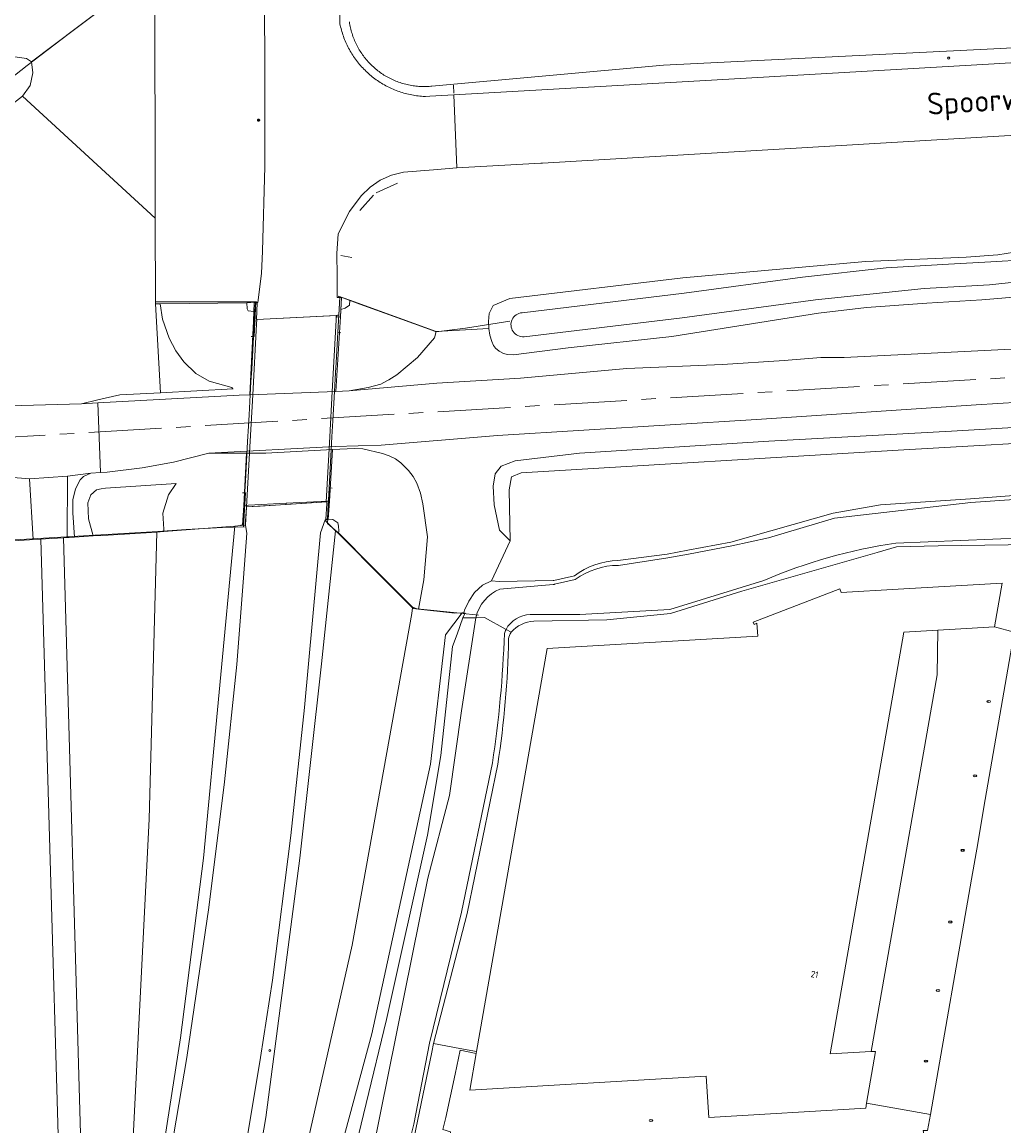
# Model space of a CAD drawing. Header units: metres. Extents: x 92650 to 117222, y 425801 to 461092.
# Tile 52 of 146: x 114826 to 114961, y 426795 to 426947. Entities that reach past the tile are written whole.
import ezdxf
from ezdxf.enums import TextEntityAlignment as Align

# ---------------------------------------------------------------- set-up
doc = ezdxf.new("R2010")
doc.units = ezdxf.units.M
doc.linetypes.add('AM-AS-SO', pattern=[16, 10, -2, 2, -2])
doc.layers.get('0').update_dxf_attribs({"color": 253, "linetype": 'CONTINUOUS', "lineweight": 15})
for name, color, linetype, lineweight in [('B-WE-AM-AS_SPOOR_TREIN-G', 253, 'AM-AS-SO', 15), ('B-WE-GR-GRAS-GV', 253, 'CONTINUOUS', 15), ('B-WE-GR-GROENVOORZIENING-GV', 253, 'CONTINUOUS', 15), ('B-WE-GR-HOUTWAL-GV', 253, 'CONTINUOUS', 15), ('B-WE-GW-TALUD_KRUIN-G', 253, 'CONTINUOUS', 15), ('B-WE-IE-MEUBILAIR-S', 253, 'CONTINUOUS', 15), ('B-WE-IE-TERREINAFSCHEIDING_KUNSTMATIG_HEKWERK-G', 253, 'IE-TERREINAFSCHEIDING_KUNSTMATIG-SO', 15), ('B-WE-IE-TERREINAFSCHEIDING_KUNSTMATIG_MUUR-G', 253, 'IE-TERREINAFSCHEIDING_KUNSTMATIG-SO', 15), ('B-WE-KW-KUNSTWERK-GV', 253, 'CONTINUOUS', 15), ('B-WE-OG-BEBOUWING-GV', 253, 'CONTINUOUS', 15), ('B-WE-OG-BEBOUWING-T18', 253, 'CONTINUOUS', 15), ('B-WE-OG-BEBOUWING_LUIFEL-GV', 253, 'CONTINUOUS', 15), ('B-WE-OG-TERREIN_BEGROEID-GV', 253, 'CONTINUOUS', 15), ('B-WE-OG-TERREIN_ERF-GV', 253, 'CONTINUOUS', 15), ('B-WE-OG-TERREIN_OEVER-GV', 253, 'CONTINUOUS', 15), ('B-WE-OG-TOPOGRAFIE-T18', 7, 'CONTINUOUS', 15), ('B-WE-OG-WATER-GV', 253, 'CONTINUOUS', 15), ('B-WE-OG-WATER_SLOOT-GV', 253, 'CONTINUOUS', 15), ('B-WE-OG-WEG-GV', 253, 'CONTINUOUS', 15), ('B-WE-VH-GESLOTENVERHARDING-GV', 253, 'CONTINUOUS', 15), ('B-WE-VH-GESLOTENVERHARDING_ASFALT-GV', 253, 'CONTINUOUS', 15), ('B-WE-VH-HALFVERHARDING-GV', 253, 'CONTINUOUS', 15)]:
    doc.layers.add(name, color=color, linetype=linetype, lineweight=lineweight)
doc.styles.add('NLCS-ISO', font='NLCS-ISO.ttf')
doc.styles.add('NLCS-ISO-M200-T18', font='NLCS-ISO.ttf', dxfattribs={"height": 0.36})
doc.linetypes.add('IE-TERREINAFSCHEIDING_KUNSTMATIG-SO', pattern='A,4,[82,NLCS.SHX,S=0.75,R=90,X=0,Y=0],4,-2', length=10)

# ---------------------------------------------------------------- blocks, each defined once
blk = doc.blocks.new('SIE-MEUBILAIR_PAAL_VERKEERSBORD-SO')
blk.add_circle((0, 0), 0.75)
at = {"style": 'NLCS-ISO'}
blk.add_text('vb', height=0.75, dxfattribs=at).set_placement((0, 0.07), align=Align.MIDDLE_CENTER)
blk = doc.blocks.new('SIE-MEUBILAIR_PAAL_LICHTMAST-SO')
for points in [[(-0.62, 0), (-1, 0)], [(-0.71, 0.71), (-0.44, 0.44)], [(0, 1), (0, 0.62)], [(0.44, 0.44), (0.71, 0.71)], [(1, 0), (0.62, 0)], [(-0.71, -0.71), (-0.44, -0.44)], [(0, -0.62), (0, -1)], [(0.44, -0.44), (0.71, -0.71)]]:
    blk.add_lwpolyline(points)
blk.add_circle((0, 0), 0.5)
blk = doc.blocks.new('SIE-MEUBILAIR_PUT_KOLK-SO')
blk.add_ellipse((0, 0), major_axis=(1.25, 0), ratio=0.54)
at = {"style": 'NLCS-ISO'}
blk.add_text('klk', height=0.75, dxfattribs=at).set_placement((0.03, 0), align=Align.MIDDLE_CENTER)

msp = doc.modelspace()

# ---------------------------------------------------------------- linework, layer by layer
at = {"layer": 'B-WE-AM-AS_SPOOR_TREIN-G', "transparency": 33554687, "flags": 128}
msp.add_lwpolyline([(116378.649, 426978.553), (116313.265, 426974.979), (116268.79, 426972.94), (116228.66, 426971.41), (116192.667, 426969.929), (116165.48, 426969.18), (116134, 426967.68), (116098.45, 426965.86), (115986.75, 426959.28), (115956.388, 426957.403), (115928.26, 426955.83), (115897.64, 426953.89), (115871.105, 426952.419), (115718.045, 426943.286), (115695.872, 426941.858), (115546.27, 426932.85), (115485.84, 426929.42), (115451.371, 426927.274), (115256.116, 426915.623), (115200.4, 426912.45), (115061.99, 426904.15), (114986.549, 426899.545), (114729.261, 426884.168), (114632.81, 426878.605), (114336.434, 426860.848), (114266.275, 426856.5), (114176.977, 426851.178), (114065.739, 426844.741), (114020.479, 426841.948), (113942.585, 426837.311), (113911.266, 426835.668), (113883.665, 426834.561), (113859.82, 426833.885), (113841.838, 426833.5), (113821.731, 426833.221), (113799.968, 426833.137), (113777.619, 426833.235), (113754.581, 426833.535), (113722.881, 426834.319), (113683.682, 426835.831), (113647.223, 426837.818), (113611.073, 426840.142), (113590.471, 426841.72), (113564.676, 426843.495), (113525.176, 426846.551), (113498.443, 426848.864), (113484.376, 426850.17), (113466.008, 426852.021), (113446.083, 426854.338), (113431.85, 426856.105), (113417.098, 426858.054), (113378.34, 426863.689), (113344.463, 426869.284), (113327.206, 426872.286), (113303.685, 426876.54)], dxfattribs=at)
at = {"layer": 'B-WE-GR-GRAS-GV', "transparency": 33554687, "flags": 128}
for points in [[(114825.025, 426942.101), (114826.638, 426941.867), (114827.334, 426941.393), (114833.639, 426946.148), (114843.675, 426953.716)], [(114869.589, 426953.469), (114869.678, 426946.616), (114869.724, 426946.398), (114869.774, 426946.18), (114869.827, 426945.964), (114869.885, 426945.748), (114869.946, 426945.534), (114870.012, 426945.321), (114870.081, 426945.108), (114870.153, 426944.898), (114870.23, 426944.688), (114870.31, 426944.48), (114870.394, 426944.273), (114870.482, 426944.068), (114870.574, 426943.865), (114870.669, 426943.663), (114870.767, 426943.463), (114870.87, 426943.265), (114870.975, 426943.069), (114871.085, 426942.874), (114871.197, 426942.682), (114871.314, 426942.491), (114871.433, 426942.303), (114871.556, 426942.117), (114871.682, 426941.933), (114871.812, 426941.751), (114871.945, 426941.572), (114872.081, 426941.395), (114872.22, 426941.221), (114872.362, 426941.049), (114872.507, 426940.88), (114872.656, 426940.713), (114872.807, 426940.549), (114872.961, 426940.388), (114873.118, 426940.23), (114873.278, 426940.074), (114873.44, 426939.921), (114873.606, 426939.772), (114873.774, 426939.625), (114873.944, 426939.481), (114874.117, 426939.341), (114874.293, 426939.203), (114874.471, 426939.069), (114874.652, 426938.938), (114874.834, 426938.81), (114875.019, 426938.685), (114875.207, 426938.564), (114875.396, 426938.446), (114875.587, 426938.332), (114875.781, 426938.221), (114875.976, 426938.113), (114876.174, 426938.009), (114876.373, 426937.909), (114876.574, 426937.812), (114876.777, 426937.719), (114876.981, 426937.629), (114877.187, 426937.543), (114877.394, 426937.461), (114877.603, 426937.383), (114877.813, 426937.308), (114878.024, 426937.237), (114878.237, 426937.17), (114878.451, 426937.107), (114878.666, 426937.047), (114878.882, 426936.992), (114879.099, 426936.94), (114879.317, 426936.892), (114879.536, 426936.848), (114879.755, 426936.808), (114879.975, 426936.772), (114880.196, 426936.74), (114880.417, 426936.712), (114880.639, 426936.688), (114880.861, 426936.668), (114881.084, 426936.652), (114881.306, 426936.64), (114881.42, 426936.635), (114882.005, 426936.675), (114885.316, 426936.863), (114919.076, 426938.779), (114958.704, 426941.083), (115000, 426943.536)], [(114870.969, 426946.862), (114871.001, 426946.66), (114871.037, 426946.459), (114871.077, 426946.26), (114871.12, 426946.06), (114871.168, 426945.862), (114871.219, 426945.665), (114871.275, 426945.469), (114871.334, 426945.274), (114871.397, 426945.08), (114871.463, 426944.887), (114871.534, 426944.696), (114871.608, 426944.506), (114871.686, 426944.317), (114871.768, 426944.131), (114871.853, 426943.946), (114871.942, 426943.762), (114872.035, 426943.58), (114872.131, 426943.401), (114872.23, 426943.223), (114872.333, 426943.047), (114872.44, 426942.873), (114872.55, 426942.701), (114872.663, 426942.532), (114872.779, 426942.364), (114872.899, 426942.199), (114873.022, 426942.037), (114873.148, 426941.877), (114873.278, 426941.719), (114873.41, 426941.564), (114873.545, 426941.411), (114873.684, 426941.262), (114873.825, 426941.115), (114873.969, 426940.97), (114874.116, 426940.829), (114874.266, 426940.691), (114874.418, 426940.555), (114874.573, 426940.423), (114874.73, 426940.293), (114874.89, 426940.167), (114875.053, 426940.044), (114875.218, 426939.924), (114875.385, 426939.807), (114875.554, 426939.694), (114875.726, 426939.584), (114875.9, 426939.477), (114876.076, 426939.374), (114876.253, 426939.274), (114876.433, 426939.178), (114876.615, 426939.085), (114876.798, 426938.996), (114876.983, 426938.911), (114877.17, 426938.829), (114877.358, 426938.751), (114877.548, 426938.676), (114877.739, 426938.605), (114877.932, 426938.538), (114878.126, 426938.475), (114878.321, 426938.416), (114878.517, 426938.36), (114878.714, 426938.309), (114878.912, 426938.261), (114879.111, 426938.217), (114879.311, 426938.177), (114879.512, 426938.141), (114879.713, 426938.109), (114879.915, 426938.081), (114880.118, 426938.057), (114880.32, 426938.037), (114880.524, 426938.02), (114880.727, 426938.008), (114880.931, 426938), (114881.135, 426937.996), (114881.339, 426937.995), (114881.542, 426937.999), (114881.746, 426938.007), (114881.95, 426938.019), (114882.153, 426938.035), (114882.295, 426938.048), (114914.08, 426940.955), (114959.446, 426943.182), (115000, 426945.338)], [(114977.157, 426932.179), (114897.471, 426927.496), (114897.278, 426927.486), (114885.728, 426926.85), (114882.542, 426926.579), (114878.399, 426926.26), (114876.757, 426925.834), (114875.213, 426925.132), (114873.812, 426924.175), (114872.597, 426922.992), (114871.008, 426920.865), (114869.411, 426917.774), (114869.25, 426915.076), (114869.317, 426911.951), (114869.316, 426909.062), (114869.448, 426909.043), (114869.493, 426909.204), (114871.019, 426908.652)], [(114882.887, 426904.357), (114890.119, 426904.788), (114890.055, 426905.75), (114890.172, 426906.844), (114890.734, 426907.938), (114893.008, 426908.906), (114916.773, 426911.719), (114941.836, 426913.969), (114955.633, 426914.594), (114959.992, 426914.875), (114963.414, 426915.469), (114968.844, 426916.688), (114984.016, 426921.75), (114994.414, 426924.25), (115015.141, 426926.844), (115031.994, 426927.948), (115058.352, 426928.938)], [(114963.818, 426909.236), (114957.797, 426908.739), (114950.266, 426908.283), (114941.959, 426907.649), (114935.376, 426906.891), (114915.264, 426903.683), (114901.017, 426902.109), (114893.524, 426901.165), (114892.695, 426901.201), (114892.146, 426901.368), (114891.541, 426901.673), (114891.042, 426902.087), (114890.766, 426902.429), (114890.518, 426902.994), (114890.265, 426903.866), (114890.119, 426904.788)], [(114844.983, 426908.16), (114844.339, 426908.152), (114845.02, 426895.975), (114855.011, 426896.491), (114854.947, 426896.56), (114854.815, 426896.702), (114851.734, 426897.551), (114849.885, 426898.607), (114848.225, 426900.206)], [(114857.827, 426905.8), (114857.85, 426907.109), (114857.094, 426907.213), (114856.945, 426907.491), (114856.874, 426908.304), (114844.983, 426908.16), (114845.337, 426906.086), (114846.219, 426903.438), (114847.132, 426901.704), (114848.225, 426900.206)], [(115195.095, 426908.403), (115149.72, 426905.317), (115132.588, 426904.576), (115091.754, 426902.502), (115068.937, 426901.133), (115019.154, 426897.904), (114989.741, 426896.316), (114957.017, 426894.287), (114926.855, 426892.279), (114891.312, 426890.08), (114875.343, 426888.791), (114869.038, 426888.569), (114851.674, 426887.671)], [(114869.129, 426896.152), (114870.942, 426896.225), (114873.535, 426896.686), (114875.298, 426897.13), (114876.206, 426897.655), (114876.406, 426897.72), (114877.51, 426898.41), (114880.345, 426900.809), (114882.681, 426903.509), (114882.887, 426904.357), (114871.019, 426908.652), (114870.993, 426907.988), (114870.4, 426907.555), (114869.806, 426907.396), (114869.746, 426906.388)], [(114870.942, 426896.225), (114882.963, 426897.274), (114894.475, 426897.962), (114909.088, 426899.275), (114922.177, 426899.835), (114930.671, 426900.387), (114935.682, 426900.818), (114938.887, 426900.789), (114967.387, 426902.225), (114973.231, 426902.772), (114974.655, 426902.968), (114975.98, 426902.981), (114977.85, 426902.739), (114987.641, 426903.036), (115021.944, 426905.491), (115023.277, 426905.748), (115024.424, 426905.795), (115025.654, 426905.559), (115050.147, 426906.984)], [(114845.02, 426895.975), (114839.476, 426895.698), (114836.434, 426894.975), (114834.192, 426894.442), (114836.449, 426894.564), (114855.826, 426895.613), (114857.287, 426895.672)], [(115047.444, 426896.215), (114953.629, 426890.695), (114928.561, 426889.302), (114902.567, 426887.679), (114893.728, 426886.613), (114891.804, 426885.902), (114891.006, 426884.838), (114890.711, 426883.119), (114890.84, 426880.587), (114891.577, 426877.118), (114893.058, 426875.638), (114892.905, 426882.632), (114893.24, 426884.419), (114894.576, 426884.985), (114946.296, 426888.095), (115000.613, 426891.197), (115010.931, 426891.905), (115066.507, 426895.341)], [(114856.86, 426887.673), (114851.674, 426887.671), (114846.805, 426886.433), (114842.509, 426885.67), (114837.717, 426885.068), (114836.793, 426885.013), (114835.497, 426884.936)], [(114868.222, 426881.086), (114868.076, 426878.611), (114868.698, 426878.56), (114869.385, 426878.126), (114869.501, 426877.669), (114869.54, 426877.009), (114869.459, 426876.629), (114875.778, 426870.304), (114879.637, 426866.441), (114879.722, 426866.356), (114880.078, 426866.317), (114880.472, 426866.274), (114881.188, 426870.273), (114881.683, 426876.169), (114881.071, 426880.734), (114880.731, 426882.159), (114880.248, 426883.564), (114879.753, 426884.489), (114879.095, 426885.311), (114878.046, 426886.34), (114877.307, 426886.871), (114876.438, 426887.291), (114875.504, 426887.616), (114872.815, 426888.247), (114871.655, 426888.327), (114868.648, 426888.165)], [(114817.218, 426875.196), (114827.077, 426875.782), (114827.542, 426875.81), (114827.065, 426884.154), (114818.63, 426884.821)], [(114845.498, 426876.894), (114855.268, 426877.659), (114856.057, 426877.721), (114856.098, 426877.807), (114856.307, 426877.792), (114856.477, 426880.486)], [(114833.246, 426876.15), (114835.812, 426876.305)], [(114880.472, 426866.274), (114885.47, 426865.728), (114886.466, 426865.736), (114886.672, 426865.738), (114886.756, 426866.098), (114887.385, 426867.363), (114888.139, 426868.563), (114889.251, 426869.543), (114890.502, 426870.135), (114893.058, 426875.638)]]:
    msp.add_lwpolyline(points, dxfattribs=at)
for points in [[(114857.827, 426905.8), (114857.287, 426895.672), (114869.129, 426896.152), (114869.746, 426906.388), (114869.257, 426906.363), (114869.272, 426906.589), (114858.274, 426906.024), (114858.284, 426906.022), (114858.279, 426905.822)], [(114862.305, 426880.784), (114867.902, 426881.07), (114868.222, 426881.086), (114868.648, 426888.165), (114859.525, 426887.674), (114856.86, 426887.673), (114856.477, 426880.486), (114857.131, 426880.52)], [(114832.279, 426884.509), (114832.24, 426876.09), (114832.509, 426876.106), (114833.246, 426876.15), (114833.019, 426879.477), (114833.02, 426881.291), (114833.212, 426882.175), (114833.349, 426882.796), (114833.99, 426884.023), (114834.482, 426884.468), (114835.497, 426884.936)], [(114836.875, 426882.764), (114836.259, 426882.651), (114835.477, 426881.966), (114835.055, 426880.858), (114835.175, 426878.646), (114835.812, 426876.305), (114837.105, 426876.384), (114844.544, 426876.836), (114845.498, 426876.894), (114845.491, 426877.227), (114845.37, 426879.431), (114846.132, 426881.933), (114847.176, 426883.5), (114837.47, 426882.873)]]:
    msp.add_lwpolyline(points, close=True, dxfattribs=at)
at = {"layer": 'B-WE-GR-GROENVOORZIENING-GV', "transparency": 33554687, "flags": 128}
for points in [[(114869.652, 426909.022), (114869.905, 426909.038), (114869.806, 426907.396), (114870.4, 426907.555), (114870.993, 426907.988), (114871.019, 426908.652), (114869.493, 426909.204), (114869.448, 426909.043), (114869.652, 426909.03)], [(114858.335, 426908.291), (114858.211, 426908.344), (114858.038, 426908.418), (114856.874, 426908.304), (114856.945, 426907.491), (114857.094, 426907.213), (114857.85, 426907.109), (114857.913, 426908.305)], [(114867.704, 426878.386), (114869.073, 426877.016), (114869.459, 426876.629), (114869.54, 426877.009), (114869.501, 426877.669), (114869.385, 426878.126), (114868.698, 426878.56), (114868.076, 426878.611), (114867.74, 426878.614), (114867.724, 426878.513), (114867.647, 426878.516)]]:
    msp.add_lwpolyline(points, close=True, dxfattribs=at)
at = {"layer": 'B-WE-GR-HOUTWAL-GV', "transparency": 33554687, "flags": 128}
for points in [[(115209.074, 426903.934), (115208.735, 426904.096), (115205.106, 426904.275), (115187.852, 426903.652), (115184.172, 426903.42), (115170.82, 426902.153), (115156.368, 426901.055), (115140.123, 426900.189), (115107.749, 426897.84), (115091.024, 426896.801), (115066.507, 426895.341), (115010.931, 426891.905), (115000.613, 426891.197), (114946.296, 426888.095), (114894.576, 426884.985), (114893.24, 426884.419), (114892.905, 426882.632), (114893.058, 426875.638), (114890.502, 426870.135), (114891.531, 426870.037), (114898.93, 426870.191), (114899.034, 426870.193), (114901.868, 426870.851)], [(114907.834, 426872.931), (114914.6, 426873.808), (114917.431, 426874.342), (114923.353, 426875.461), (114937.396, 426879.427), (114943.893, 426880.581), (114956.239, 426881.412), (114962.218, 426881.851), (114967.832, 426881.945), (114984.074, 426879.028), (114988.225, 426878.125), (114991.594, 426877.694), (114994.862, 426877.633), (115001.294, 426877.882), (115018.584, 426878.883), (115023.192, 426878.789), (115041.51, 426879.882)]]:
    msp.add_lwpolyline(points, dxfattribs=at)
at = {"layer": 'B-WE-GR-HOUTWAL-GV', "transparency": 33554687}
msp.add_lwpolyline([(114901.868, 426870.851, -0.1562741), (114907.834, 426872.931)], format="xyb", dxfattribs=at)
at = {"layer": 'B-WE-GW-TALUD_KRUIN-G', "transparency": 33554687, "flags": 128}
for points in [[(115212.972, 426903.831), (115212.84, 426905.147), (115212.609, 426905.539), (115211.815, 426905.967), (115210.99, 426906.113), (115208.392, 426906.109), (115184.562, 426904.797), (115149.374, 426902.715), (115106.995, 426900.003), (115105.151, 426899.772), (115075.596, 426898.008), (115047.444, 426896.215), (114953.629, 426890.695), (114928.561, 426889.302), (114902.567, 426887.679), (114893.728, 426886.613), (114891.804, 426885.902), (114891.006, 426884.838), (114890.711, 426883.119), (114890.84, 426880.587), (114891.577, 426877.118), (114893.058, 426875.638)], [(114856.477, 426880.486), (114857.131, 426880.52), (114862.305, 426880.784), (114867.902, 426881.07), (114868.222, 426881.086)], [(114868.076, 426878.611), (114868.698, 426878.56), (114869.385, 426878.126), (114869.501, 426877.669), (114869.54, 426877.009), (114869.459, 426876.629)], [(114869.073, 426877.016), (114867.153, 426858.762), (114864.179, 426832.085), (114859.517, 426796.482), (114850.486, 426743.827), (114845.947, 426708.547), (114846.074, 426708.449)]]:
    msp.add_lwpolyline(points, dxfattribs=at)
at = {"layer": 'B-WE-IE-TERREINAFSCHEIDING_KUNSTMATIG_HEKWERK-G', "transparency": 33554687, "flags": 128}
for points in [[(114824.37, 426939.018), (114826.742, 426940.907), (114832.501, 426945.292), (114843.826, 426953.772), (114851.425, 426956.974), (114857.734, 426961.833)], [(114885.325, 426937.098), (114885.261, 426938.195)], [(114874.653, 426923.411), (114877.571, 426924.73)], [(114872.422, 426920.962), (114874.298, 426923.106)], [(114869.803, 426914.828), (114871.308, 426914.549)], [(114869.81, 426904.206), (114869.394, 426904.217), (114869.68, 426909.067)], [(114869.493, 426909.204), (114872.401, 426908.144), (114878.127, 426906.054), (114881.949, 426904.681), (114882.884, 426904.344), (114886.925, 426904.852), (114889.511, 426905.261), (114893.007, 426905.794)], [(114858.207, 426908.474), (114857.919, 426908.456), (114848.135, 426908.431), (114844.303, 426908.431)], [(114858.124, 426908.473), (114857.883, 426903.667), (114857.487, 426903.7)], [(114856.443, 426877.551), (114856.697, 426882.231), (114856.298, 426882.222)], [(114868.026, 426878.737), (114868.23, 426882.897), (114868.606, 426882.867)], [(114888.693, 426865.436), (114886.165, 426865.722), (114880.299, 426866.289), (114879.649, 426866.526), (114878.93, 426867.228), (114877.487, 426868.675), (114874.602, 426871.544), (114872.483, 426873.682), (114871.073, 426875.12), (114869.647, 426876.54), (114867.963, 426878.03), (114868.026, 426878.737)], [(114856.59, 426877.547), (114853.549, 426877.473), (114848.576, 426877.185), (114844.669, 426876.896), (114817.188, 426875.306), (114816.556, 426872.87)]]:
    msp.add_lwpolyline(points, dxfattribs=at)
at = {"layer": 'B-WE-IE-TERREINAFSCHEIDING_KUNSTMATIG_MUUR-G', "transparency": 33554687, "flags": 128}
for points in [[(114869.746, 426906.388), (114869.905, 426909.038)], [(114857.827, 426905.8), (114857.913, 426908.305)], [(114856.477, 426880.486), (114856.307, 426877.792)], [(114868.076, 426878.611), (114868.222, 426881.086)]]:
    msp.add_lwpolyline(points, dxfattribs=at)
at = {"layer": 'B-WE-KW-KUNSTWERK-GV', "transparency": 33554687, "flags": 128}
msp.add_lwpolyline([(114858.335, 426908.291), (114858.211, 426908.344), (114858.072, 426908.329), (114858.07, 426908.3), (114858.012, 426907.259), (114857.942, 426906.007), (114857.905, 426905.345), (114857.563, 426899.222), (114857.465, 426897.458), (114857.365, 426895.675), (114857.212, 426892.935), (114857.126, 426891.398), (114857.008, 426889.282), (114856.751, 426884.672), (114856.621, 426882.35), (114856.505, 426880.28), (114856.368, 426877.83), (114856.632, 426877.779), (114856.701, 426877.771), (114856.734, 426878.397), (114856.834, 426880.292), (114858.716, 426880.413), (114867.782, 426880.997), (114867.876, 426881.003), (114867.86, 426880.714), (114867.74, 426878.614), (114867.724, 426878.513), (114867.945, 426878.505), (114867.951, 426878.612), (114868.069, 426880.722), (114868.085, 426881.017), (114868.099, 426881.276), (114868.192, 426882.93), (114868.337, 426885.524), (114868.583, 426889.92), (114868.704, 426892.088), (114868.931, 426896.144), (114869.077, 426898.749), (114869.15, 426900.054), (114869.479, 426905.94), (114869.516, 426906.602), (114869.337, 426906.593), (114869.177, 426906.585), (114858.274, 426906.024), (114858.234, 426906.022)], close=True, dxfattribs=at)
at = {"layer": 'B-WE-OG-BEBOUWING-GV', "transparency": 33554687, "flags": 128}
msp.add_lwpolyline([(114941.862, 426797.756), (114941.984, 426798.46), (114943.216, 426805.553), (114942.629, 426805.519), (114936.999, 426805.198), (114947.111, 426863.088), (114951.747, 426863.358), (114954.141, 426863.497), (114959.546, 426863.811), (114960.594, 426869.826), (114946.33, 426868.985), (114938.474, 426868.522), (114938.315, 426869.025), (114926.414, 426864.469), (114926.528, 426864.17), (114926.893, 426864.31), (114927.035, 426862.559), (114898.115, 426860.835), (114888.439, 426805.543), (114888.391, 426805.268), (114887.511, 426800.242), (114919.964, 426802.154), (114920.302, 426796.48)], close=True, dxfattribs=at)
at = {"layer": 'B-WE-OG-BEBOUWING_LUIFEL-GV', "transparency": 33554687, "flags": 128}
msp.add_lwpolyline([(114942.629, 426805.519), (114951.659, 426857.22), (114951.747, 426863.358), (114947.111, 426863.088), (114936.999, 426805.198)], close=True, dxfattribs=at)
at = {"layer": 'B-WE-OG-TERREIN_BEGROEID-GV', "transparency": 33554687, "flags": 128}
for points in [[(114869.073, 426877.016), (114867.704, 426878.386), (114867.647, 426878.516), (114867.008, 426876.716), (114864.827, 426852.737), (114862.92, 426835.161), (114860.44, 426815.335), (114858.772, 426804.705), (114856.056, 426788.458)], [(114831.894, 426770.027), (114831.061, 426790.937), (114828.626, 426875.874), (114827.542, 426875.81), (114827.077, 426875.782), (114817.218, 426875.196), (114812.935, 426858.666)], [(114864.515, 426596.265), (114857.771, 426606.334), (114853.1, 426614.087), (114849.843, 426621.885), (114847.211, 426632.624), (114845.55, 426645.062), (114843.151, 426659.379), (114842.811, 426671.457), (114844.931, 426685.27), (114855.626, 426736.101), (114864.709, 426773.435), (114874.054, 426807.953), (114882.113, 426844.983), (114884.189, 426862.747), (114886.466, 426865.736), (114885.47, 426865.728), (114880.472, 426866.274), (114880.078, 426866.317), (114879.722, 426866.356), (114879.637, 426866.441)], [(114883.79, 426794.831), (114884.22, 426796.46), (114885.514, 426802.41), (114886.17, 426805.697), (114888.391, 426805.268), (114888.439, 426805.543), (114886.132, 426805.962), (114882.542, 426806.614), (114882.293, 426805.438), (114878.385, 426786.726)]]:
    msp.add_lwpolyline(points, dxfattribs=at)
msp.add_lwpolyline([(114845.947, 426708.547), (114846.074, 426708.449), (114853.18, 426742.854), (114859.217, 426769.502), (114863.484, 426785.312), (114871.363, 426820.108), (114879.566, 426865.672), (114879.637, 426866.441), (114875.778, 426870.304), (114869.459, 426876.629), (114869.073, 426877.016), (114867.153, 426858.762), (114864.179, 426832.085), (114859.517, 426796.482), (114850.486, 426743.827)], close=True, dxfattribs=at)
at = {"layer": 'B-WE-OG-TERREIN_ERF-GV', "transparency": 33554687, "flags": 128}
for points in [[(115023.654, 426870.412), (115023.124, 426870.982), (115017.25, 426870.743), (115005.061, 426870.182), (115000.828, 426869.987), (114998.21, 426869.867), (114996.889, 426869.934), (114996.574, 426870.003), (114996.008, 426870.127), (114990.349, 426871.369), (114988.737, 426871.722), (114972.372, 426874.779), (114967.817, 426875.18), (114951.83, 426874.931), (114946.104, 426874.807), (114943.425, 426874.038), (114924.842, 426868.703), (114915.076, 426865.657), (114906.314, 426864.807), (114896.309, 426864.609)], [(114946.33, 426868.985), (114960.594, 426869.826), (114959.546, 426863.811)], [(114891.351, 426844.971), (114887.137, 426824.477), (114882.542, 426806.614), (114886.132, 426805.962), (114888.439, 426805.543), (114898.115, 426860.835), (114927.035, 426862.559), (114926.893, 426864.31), (114926.528, 426864.17), (114926.414, 426864.469), (114938.315, 426869.025), (114938.474, 426868.522), (114946.33, 426868.985)], [(114941.984, 426798.46), (114941.862, 426797.756), (114920.302, 426796.48), (114919.964, 426802.154), (114887.511, 426800.242), (114888.391, 426805.268), (114886.17, 426805.697), (114885.514, 426802.41), (114884.22, 426796.46), (114883.79, 426794.831), (114884.845, 426794.489), (114885.151, 426789.489), (114890.851, 426789.848), (114896.012, 426790.119), (114940.882, 426792.8), (114949.966, 426793.371), (114949.736, 426794.687), (114950.359, 426794.677), (114950.76, 426796.86)]]:
    msp.add_lwpolyline(points, dxfattribs=at)
at = {"layer": 'B-WE-OG-TERREIN_ERF-GV', "transparency": 33554687}
for points in [[(114896.309, 426864.609, 0.2100036), (114893.178, 426863.076)], [(114892.822, 426862.162, -0.0341496), (114891.351, 426844.971)], [(114893.178, 426863.076, 0.0696786), (114892.822, 426862.162)]]:
    msp.add_lwpolyline(points, format="xyb", dxfattribs=at)
at = {"layer": 'B-WE-OG-TERREIN_ERF-GV', "transparency": 33554687, "flags": 128}
msp.add_lwpolyline([(114956.387, 426829.206), (114957.235, 426834.079), (114958.095, 426839.052), (114961.918, 426861.172), (114962.253, 426863.109), (114959.546, 426863.811), (114954.141, 426863.497), (114951.747, 426863.358), (114947.111, 426863.088), (114936.999, 426805.198), (114942.629, 426805.519), (114943.216, 426805.553), (114941.984, 426798.46), (114950.76, 426796.86)], close=True, dxfattribs=at)
at = {"layer": 'B-WE-OG-TERREIN_OEVER-GV', "transparency": 33554687, "flags": 128}
for points in [[(114824.226, 426935.221), (114826.088, 426936.659), (114827.129, 426938.14), (114827.524, 426939.86), (114827.334, 426941.393), (114826.638, 426941.867), (114825.025, 426942.101)], [(114894.676, 426906.948), (114916.929, 426909.647), (114933.162, 426911.846), (114944.673, 426913.108), (114953.225, 426913.609), (114959.048, 426913.95), (114963.752, 426914.226), (114968.718, 426915.961), (114979.093, 426919.586), (114984.886, 426921.186), (114990.967, 426922.866), (114997.164, 426924.046), (115006.841, 426924.953), (115013.652, 426926.019), (115019.353, 426926.542), (115026.643, 426926.977), (115034.389, 426927.44), (115043.979, 426927.842)], [(115039.062, 426923.436), (115032.229, 426922.892), (115027.453, 426922.219), (115015.573, 426921.218), (115006.52, 426920.717), (114997.729, 426919.846), (114993.704, 426919.324), (114989.482, 426918.148), (114982.628, 426915.361), (114976.84, 426913.902), (114963.98, 426911.311), (114958.845, 426910.767), (114949.879, 426910.288), (114934.974, 426908.721), (114916.652, 426906.26), (114894.959, 426903.658)], [(114963.414, 426915.469), (114959.992, 426914.875), (114955.633, 426914.594), (114941.836, 426913.969), (114916.773, 426911.719), (114893.008, 426908.906), (114890.734, 426907.938), (114890.172, 426906.844), (114890.055, 426905.75), (114890.119, 426904.788), (114890.265, 426903.866), (114890.518, 426902.994), (114890.766, 426902.429), (114891.042, 426902.087), (114891.541, 426901.673), (114892.146, 426901.368), (114892.695, 426901.201), (114893.524, 426901.165), (114901.017, 426902.109), (114915.264, 426903.683), (114935.376, 426906.891), (114941.959, 426907.649), (114950.266, 426908.283), (114957.797, 426908.739), (114963.818, 426909.236)], [(115041.51, 426879.882), (115023.192, 426878.789), (115018.584, 426878.883), (115001.294, 426877.882), (114994.862, 426877.633), (114991.594, 426877.694), (114988.225, 426878.125), (114984.074, 426879.028), (114967.832, 426881.945), (114962.218, 426881.851), (114956.239, 426881.412), (114943.893, 426880.581), (114937.396, 426879.427), (114923.353, 426875.461), (114917.431, 426874.342), (114914.6, 426873.808), (114907.834, 426872.931)], [(114907.9, 426872.265), (114914.711, 426873.281), (114917.531, 426873.813), (114923.484, 426874.938), (114928.498, 426876.043), (114937.583, 426878.745), (114956.281, 426880.875), (114962.242, 426881.313)], [(114963.771, 426876.025), (114945.987, 426875.304)], [(114924.842, 426868.703), (114943.425, 426874.038), (114946.104, 426874.807), (114951.83, 426874.931), (114967.817, 426875.18), (114972.372, 426874.779), (114988.737, 426871.722), (114990.349, 426871.369), (114996.008, 426870.127), (114996.574, 426870.003), (114996.889, 426869.934), (114998.21, 426869.867), (115000.828, 426869.987), (115005.061, 426870.182), (115017.25, 426870.743), (115023.124, 426870.982), (115023.654, 426870.412)], [(114901.868, 426870.851), (114899.034, 426870.193), (114898.93, 426870.191), (114891.531, 426870.037), (114890.502, 426870.135), (114889.251, 426869.543), (114888.139, 426868.563), (114887.385, 426867.363), (114886.756, 426866.098), (114886.672, 426865.738), (114886.466, 426865.736), (114886.878, 426865.699), (114886.594, 426865.188), (114886.546, 426865.055)], [(114891.644, 426869.001), (114898.941, 426869.653), (114899.102, 426869.656), (114899.152, 426869.668), (114901.99, 426870.327)], [(114927.884, 426870.207), (114914.969, 426866.188), (114902.619, 426865.507), (114895.787, 426865.507)], [(114896.309, 426864.609), (114906.314, 426864.807), (114915.076, 426865.657), (114924.842, 426868.703)], [(114886.466, 426865.736), (114884.189, 426862.747), (114882.113, 426844.983), (114874.054, 426807.953), (114864.709, 426773.435), (114855.626, 426736.101), (114844.931, 426685.27), (114842.811, 426671.457), (114843.151, 426659.379), (114845.55, 426645.062), (114847.211, 426632.624), (114849.843, 426621.885), (114853.1, 426614.087), (114857.771, 426606.334), (114864.515, 426596.265), (114869.4, 426588.3), (114871.757, 426580.255), (114873.5, 426569.197), (114872.97, 426564.691), (114871.006, 426556.565), (114875.362, 426543.083), (114880.416, 426532.991), (114889.621, 426522.463), (114891.894, 426521.706)], [(114874.141, 426791.673), (114881.763, 426829.315), (114884.736, 426840.675), (114886.347, 426852.306), (114888.357, 426865.083), (114886.546, 426865.055), (114885.75, 426862.844), (114885.133, 426861.125), (114883.531, 426846.188), (114881.695, 426835.25), (114876.086, 426809.906), (114870.484, 426786.875)], [(114893.178, 426863.076), (114892.48, 426863.465)], [(114890.619, 426845.143), (114886.371, 426824.657), (114881.956, 426806.662), (114879.842, 426795.552), (114877.064, 426784.589), (114872.839, 426771.657), (114869.262, 426760.068), (114865.742, 426745.381), (114861.628, 426728.216), (114861.14, 426723.666), (114857.925, 426710.945), (114855.208, 426695.166), (114850.667, 426672.874)], [(114878.385, 426786.726), (114882.293, 426805.438), (114882.542, 426806.614), (114887.137, 426824.477), (114891.351, 426844.971)]]:
    msp.add_lwpolyline(points, dxfattribs=at)
at = {"layer": 'B-WE-OG-TERREIN_OEVER-GV', "transparency": 33554687}
for points in [[(114894.959, 426903.658, -1.0045517), (114894.676, 426906.948)], [(114945.987, 426875.304, 0.0657854), (114927.884, 426870.207)], [(114907.834, 426872.931, 0.1562741), (114901.868, 426870.851)], [(114901.99, 426870.327, -0.1580234), (114907.9, 426872.265)], [(114888.357, 426865.083, -0.2466509), (114891.644, 426869.001)], [(114895.787, 426865.507, 0.2757597), (114892.48, 426863.465)], [(114892.48, 426863.465, 0.0382862), (114892.251, 426862.925)], [(114893.178, 426863.076, -0.2100036), (114896.309, 426864.609)], [(114892.251, 426862.925, -0.0292445), (114890.619, 426845.143)], [(114891.351, 426844.971, 0.0341496), (114892.822, 426862.162)], [(114892.822, 426862.162, -0.0696786), (114893.178, 426863.076)]]:
    msp.add_lwpolyline(points, format="xyb", dxfattribs=at)
at = {"layer": 'B-WE-OG-WATER-GV', "transparency": 33554687, "flags": 128}
for points in [[(115043.979, 426927.842), (115034.389, 426927.44), (115026.643, 426926.977), (115019.353, 426926.542), (115013.652, 426926.019), (115006.841, 426924.953), (114997.164, 426924.046), (114990.967, 426922.866), (114984.886, 426921.186), (114979.093, 426919.586), (114968.718, 426915.961), (114963.752, 426914.226), (114959.048, 426913.95), (114953.225, 426913.609), (114944.673, 426913.108), (114933.162, 426911.846), (114916.929, 426909.647), (114894.676, 426906.948)], [(114894.959, 426903.658), (114916.652, 426906.26), (114934.974, 426908.721), (114949.879, 426910.288), (114958.845, 426910.767), (114963.98, 426911.311), (114976.84, 426913.902), (114982.628, 426915.361), (114989.482, 426918.148), (114993.704, 426919.324), (114997.729, 426919.846), (115006.52, 426920.717), (115015.573, 426921.218), (115027.453, 426922.219), (115032.229, 426922.892), (115039.062, 426923.436)]]:
    msp.add_lwpolyline(points, dxfattribs=at)
at = {"layer": 'B-WE-OG-WATER-GV', "transparency": 33554687}
msp.add_lwpolyline([(114894.676, 426906.948, 1.0045517), (114894.959, 426903.658)], format="xyb", dxfattribs=at)
at = {"layer": 'B-WE-OG-WATER_SLOOT-GV', "transparency": 33554687, "flags": 128}
for points in [[(115054.435, 426879.951), (115041.539, 426879.344), (115023.203, 426878.25), (115018.594, 426878.344), (115001.32, 426877.344), (114994.867, 426877.094), (114991.555, 426877.156), (114988.133, 426877.594), (114983.969, 426878.5), (114967.789, 426881.406), (114962.242, 426881.313), (114956.281, 426880.875), (114937.583, 426878.745), (114928.498, 426876.043), (114923.484, 426874.938)], [(114945.987, 426875.304), (114963.771, 426876.025)], [(114923.484, 426874.938), (114917.531, 426873.813), (114914.711, 426873.281), (114907.9, 426872.265)], [(114901.99, 426870.327), (114899.152, 426869.668), (114899.102, 426869.656), (114898.941, 426869.653), (114891.644, 426869.001)], [(114895.787, 426865.507), (114902.619, 426865.507), (114914.969, 426866.188), (114927.884, 426870.207)], [(114888.357, 426865.083), (114886.347, 426852.306), (114884.736, 426840.675), (114881.763, 426829.315), (114874.141, 426791.673), (114867.66, 426770.692), (114860.543, 426747.656), (114856.831, 426730.429), (114854.482, 426719.524), (114850.461, 426699.088), (114847.278, 426682.908), (114845.881, 426677.44), (114845.094, 426667.67), (114845.027, 426661.789), (114845.648, 426657.395), (114847.644, 426644.657), (114849.349, 426633.778), (114851.38, 426625.274), (114853.553, 426619.237), (114854.452, 426616.74), (114855.743, 426614.417)], [(114888.357, 426865.083), (114889.541, 426865.101), (114892.48, 426863.465)], [(114850.667, 426672.874), (114855.208, 426695.166), (114857.925, 426710.945), (114861.14, 426723.666), (114861.628, 426728.216), (114865.742, 426745.381), (114869.262, 426760.068), (114872.839, 426771.657), (114877.064, 426784.589), (114879.842, 426795.552), (114881.956, 426806.662), (114886.371, 426824.657), (114890.619, 426845.143)]]:
    msp.add_lwpolyline(points, dxfattribs=at)
at = {"layer": 'B-WE-OG-WATER_SLOOT-GV', "transparency": 33554687}
for points in [[(114927.884, 426870.207, -0.0657854), (114945.987, 426875.304)], [(114907.9, 426872.265, 0.1580234), (114901.99, 426870.327)], [(114891.644, 426869.001, 0.2466509), (114888.357, 426865.083)], [(114892.48, 426863.465, -0.2757597), (114895.787, 426865.507)], [(114892.251, 426862.925, -0.0382862), (114892.48, 426863.465)], [(114890.619, 426845.143, 0.0292445), (114892.251, 426862.925)]]:
    msp.add_lwpolyline(points, format="xyb", dxfattribs=at)
at = {"layer": 'B-WE-OG-WEG-GV', "transparency": 33554687, "flags": 128}
for points in [[(114844.322, 426919.924), (114844.339, 426908.152), (114844.983, 426908.16), (114856.874, 426908.304), (114858.038, 426908.418), (114858.211, 426908.344), (114858.413, 426908.363), (114858.889, 426912.312), (114859.062, 426915.397), (114859.345, 426927.018), (114859.388, 426936.53), (114859.378, 426943.251), (114859.222, 426953.628), (114859.204, 426957.039), (114859.184, 426960.848), (114857.88, 426960.89), (114857.868, 426961.397), (114856.837, 426961.036), (114851.55, 426956.728), (114844.271, 426953.965)], [(114826.088, 426936.659), (114824.226, 426935.221)], [(114820.951, 426894.07), (114834.192, 426894.442), (114836.434, 426894.975), (114839.476, 426895.698), (114845.02, 426895.975), (114844.339, 426908.152)], [(114838.461, 426774.047), (114838.931, 426773.868), (114839.424, 426773.765), (114839.926, 426773.741), (114840.451, 426773.801), (114840.959, 426773.948), (114841.436, 426774.176), (114841.869, 426774.479), (114842.246, 426774.85), (114842.557, 426775.277), (114842.792, 426775.75), (114842.947, 426776.256), (114847.782, 426807.427), (114850.935, 426832.069), (114855.268, 426877.659), (114845.498, 426876.894), (114844.544, 426876.836)], [(114842.583, 426773.102), (114843.485, 426774.288), (114843.581, 426774.858), (114848.673, 426804.721), (114851.664, 426825.295), (114853.819, 426842.559), (114855.515, 426858.651), (114856.431, 426870.552), (114856.877, 426876.675), (114856.705, 426877.739), (114856.701, 426877.771), (114856.307, 426877.792), (114856.098, 426877.807), (114856.057, 426877.721), (114855.268, 426877.659)], [(114838.461, 426774.047), (114838.025, 426774.298), (114837.633, 426774.614), (114837.296, 426774.987), (114837.022, 426775.409), (114839.37, 426774.928), (114840.351, 426775.508), (114843.506, 426837.405), (114844.544, 426876.836), (114837.105, 426876.384), (114835.812, 426876.305), (114833.246, 426876.15), (114832.509, 426876.106), (114832.24, 426876.09), (114831.728, 426876.059), (114834.165, 426791.034), (114834.486, 426779.383), (114835.086, 426775.08)]]:
    msp.add_lwpolyline(points, dxfattribs=at)
msp.add_lwpolyline([(114844.322, 426919.924), (114844.271, 426953.965), (114843.735, 426953.761), (114843.675, 426953.716), (114833.639, 426946.148), (114827.334, 426941.393), (114827.524, 426939.86), (114827.129, 426938.14), (114826.088, 426936.659)], close=True, dxfattribs=at)
at = {"layer": 'B-WE-VH-GESLOTENVERHARDING-GV', "transparency": 33554687, "flags": 128}
for points in [[(114859.222, 426953.628), (114859.378, 426943.251), (114859.388, 426936.53), (114859.345, 426927.018), (114859.062, 426915.397), (114858.889, 426912.312), (114858.413, 426908.363), (114858.211, 426908.344), (114858.335, 426908.291)], [(114869.652, 426909.022), (114869.652, 426909.03), (114869.448, 426909.043), (114869.316, 426909.062), (114869.317, 426911.951), (114869.25, 426915.076), (114869.411, 426917.774), (114871.008, 426920.865), (114872.597, 426922.992), (114873.812, 426924.175), (114875.213, 426925.132), (114876.757, 426925.834), (114878.399, 426926.26), (114882.542, 426926.579), (114885.728, 426926.85), (114885.316, 426936.863), (114882.005, 426936.675), (114881.42, 426936.635), (114881.306, 426936.64), (114881.084, 426936.652), (114880.861, 426936.668), (114880.639, 426936.688), (114880.417, 426936.712), (114880.196, 426936.74), (114879.975, 426936.772), (114879.755, 426936.808), (114879.536, 426936.848), (114879.317, 426936.892), (114879.099, 426936.94), (114878.882, 426936.992), (114878.666, 426937.047), (114878.451, 426937.107), (114878.237, 426937.17), (114878.024, 426937.237), (114877.813, 426937.308), (114877.603, 426937.383), (114877.394, 426937.461), (114877.187, 426937.543), (114876.981, 426937.629), (114876.777, 426937.719), (114876.574, 426937.812), (114876.373, 426937.909), (114876.174, 426938.009), (114875.976, 426938.113), (114875.781, 426938.221), (114875.587, 426938.332), (114875.396, 426938.446), (114875.207, 426938.564), (114875.019, 426938.685), (114874.834, 426938.81), (114874.652, 426938.938), (114874.471, 426939.069), (114874.293, 426939.203), (114874.117, 426939.341), (114873.944, 426939.481), (114873.774, 426939.625), (114873.606, 426939.772), (114873.44, 426939.921), (114873.278, 426940.074), (114873.118, 426940.23), (114872.961, 426940.388), (114872.807, 426940.549), (114872.656, 426940.713), (114872.507, 426940.88), (114872.362, 426941.049), (114872.22, 426941.221), (114872.081, 426941.395), (114871.945, 426941.572), (114871.812, 426941.751), (114871.682, 426941.933), (114871.556, 426942.117), (114871.433, 426942.303), (114871.314, 426942.491), (114871.197, 426942.682), (114871.085, 426942.874), (114870.975, 426943.069), (114870.87, 426943.265), (114870.767, 426943.463), (114870.669, 426943.663), (114870.574, 426943.865), (114870.482, 426944.068), (114870.394, 426944.273), (114870.31, 426944.48), (114870.23, 426944.688), (114870.153, 426944.898), (114870.081, 426945.108), (114870.012, 426945.321), (114869.946, 426945.534), (114869.885, 426945.748), (114869.827, 426945.964), (114869.774, 426946.18), (114869.724, 426946.398), (114869.678, 426946.616), (114869.589, 426953.469)], [(114858.274, 426906.024), (114869.272, 426906.589)], [(114862.292, 426880.643), (114867.876, 426881.003), (114867.86, 426880.714), (114867.74, 426878.614), (114868.076, 426878.611), (114868.222, 426881.086), (114867.902, 426881.07), (114862.305, 426880.784)], [(114840.719, 426637.259), (114841.308, 426654.433), (114841.974, 426669.109), (114842.859, 426685.252), (114843.4, 426692.102), (114843.401, 426692.113), (114843.98, 426699.441), (114844.974, 426709.881), (114845.184, 426712.086), (114846.607, 426725.69), (114848.275, 426739.397), (114850.447, 426755.211), (114852.843, 426769.766), (114855.86, 426787.284), (114856.056, 426788.458), (114858.772, 426804.705), (114860.44, 426815.335), (114862.92, 426835.161), (114864.827, 426852.737), (114867.008, 426876.716), (114867.647, 426878.516), (114867.724, 426878.513), (114867.74, 426878.614)], [(114856.701, 426877.771), (114856.705, 426877.739), (114856.877, 426876.675), (114856.431, 426870.552), (114855.515, 426858.651), (114853.819, 426842.559), (114851.664, 426825.295), (114848.673, 426804.721), (114843.581, 426774.858), (114843.485, 426774.288), (114839.956, 426753.314)]]:
    msp.add_lwpolyline(points, dxfattribs=at)
for points in [[(114869.272, 426906.589), (114869.257, 426906.363), (114869.746, 426906.388), (114869.806, 426907.396), (114869.905, 426909.038), (114869.652, 426909.022), (114869.516, 426906.602)], [(114858.335, 426908.291), (114857.913, 426908.305), (114857.85, 426907.109), (114857.827, 426905.8), (114858.279, 426905.822), (114858.284, 426906.022), (114858.274, 426906.024), (114858.234, 426906.022)], [(114856.834, 426880.292), (114858.716, 426880.413), (114867.782, 426880.997), (114868.267, 426889.903), (114868.607, 426896.131), (114869.141, 426905.923), (114869.177, 426906.585), (114858.274, 426906.024), (114858.237, 426905.362), (114857.697, 426895.688), (114857.341, 426889.3)], [(114829.258, 426875.912), (114831.728, 426876.059), (114832.24, 426876.09), (114832.279, 426884.509), (114827.065, 426884.154), (114827.542, 426875.81), (114828.626, 426875.874)], [(114856.477, 426880.486), (114856.307, 426877.792), (114856.701, 426877.771), (114856.833, 426880.292), (114862.292, 426880.643), (114862.305, 426880.784), (114857.131, 426880.52)]]:
    msp.add_lwpolyline(points, close=True, dxfattribs=at)
at = {"layer": 'B-WE-VH-GESLOTENVERHARDING_ASFALT-GV', "transparency": 33554687, "flags": 128}
for points in [[(115000, 426943.536), (114958.704, 426941.083), (114919.076, 426938.779), (114885.316, 426936.863), (114885.728, 426926.85), (114897.278, 426927.486), (114897.471, 426927.496), (114977.157, 426932.179)], [(114835.086, 426775.08), (114834.486, 426779.383), (114834.165, 426791.034), (114831.728, 426876.059), (114829.258, 426875.912), (114828.626, 426875.874), (114831.061, 426790.937), (114831.894, 426770.027)]]:
    msp.add_lwpolyline(points, dxfattribs=at)
at = {"layer": 'B-WE-VH-HALFVERHARDING-GV', "transparency": 33554687, "flags": 128}
for points in [[(114967.387, 426902.225), (114938.887, 426900.789), (114935.682, 426900.818), (114930.671, 426900.387), (114922.177, 426899.835), (114909.088, 426899.275), (114894.475, 426897.962), (114882.963, 426897.274), (114870.942, 426896.225), (114869.129, 426896.152), (114857.287, 426895.672), (114855.826, 426895.613), (114836.449, 426894.564), (114836.793, 426885.013), (114837.717, 426885.068), (114842.509, 426885.67), (114846.805, 426886.433), (114851.674, 426887.671), (114869.038, 426888.569), (114875.343, 426888.791), (114891.312, 426890.08), (114926.855, 426892.279), (114957.017, 426894.287), (114989.741, 426896.316)], [(114836.449, 426894.564), (114834.192, 426894.442), (114820.951, 426894.07)], [(114075.29, 426841.65), (114154.699, 426846.021), (114238.472, 426850.87), (114303.976, 426854.837), (114380.805, 426859.335), (114413.122, 426861.812), (114456.226, 426864.357), (114486.497, 426865.984), (114522.844, 426868.215), (114576.976, 426871.263), (114607.49, 426872.882), (114641.661, 426875.141), (114673.032, 426876.97), (114710.952, 426878.99), (114803.066, 426884.643), (114808.625, 426884.776), (114812.863, 426884.477), (114818.63, 426884.821), (114827.065, 426884.154), (114832.279, 426884.509), (114835.497, 426884.936), (114836.793, 426885.013)]]:
    msp.add_lwpolyline(points, dxfattribs=at)

# ---------------------------------------------------------------- block references
at = {"layer": 'B-WE-IE-MEUBILAIR-S', "transparency": 33554687, "xscale": 0.2, "yscale": 0.2, "zscale": 0.2}
for name, p in [('SIE-MEUBILAIR_PAAL_VERKEERSBORD-SO', (114953.239, 426941.905)), ('SIE-MEUBILAIR_PAAL_LICHTMAST-SO', (114858.513, 426933.39)), ('SIE-MEUBILAIR_PUT_KOLK-SO', (114958.762, 426853.575)), ('SIE-MEUBILAIR_PUT_KOLK-SO', (114956.851, 426843.392)), ('SIE-MEUBILAIR_PUT_KOLK-SO', (114955.178, 426833.148)), ('SIE-MEUBILAIR_PUT_KOLK-SO', (114953.471, 426823.31)), ('SIE-MEUBILAIR_PUT_KOLK-SO', (114951.803, 426813.892)), ('SIE-MEUBILAIR_PAAL_VERKEERSBORD-SO', (114860.053, 426805.676)), ('SIE-MEUBILAIR_PUT_KOLK-SO', (114950.137, 426804.198)), ('SIE-MEUBILAIR_PUT_KOLK-SO', (114912.371, 426796.077))]:
    msp.add_blockref(name, p, dxfattribs=at)

# ---------------------------------------------------------------- texts
at = {"layer": 'B-WE-OG-BEBOUWING-T18', "transparency": 33554687, "style": 'NLCS-ISO-M200-T18'}
msp.add_text('21', height=0.9, rotation=350.1, dxfattribs=at).set_placement((114934.845, 426816.112), align=Align.MIDDLE)
at = {"layer": 'B-WE-OG-TOPOGRAFIE-T18', "transparency": 33554687, "style": 'NLCS-ISO-M200-T18'}
msp.add_text('Spoorweg', height=3, rotation=3.4, dxfattribs=at).set_placement((114958.798, 426935.651), align=Align.MIDDLE)

doc.saveas('drawing.dxf')
